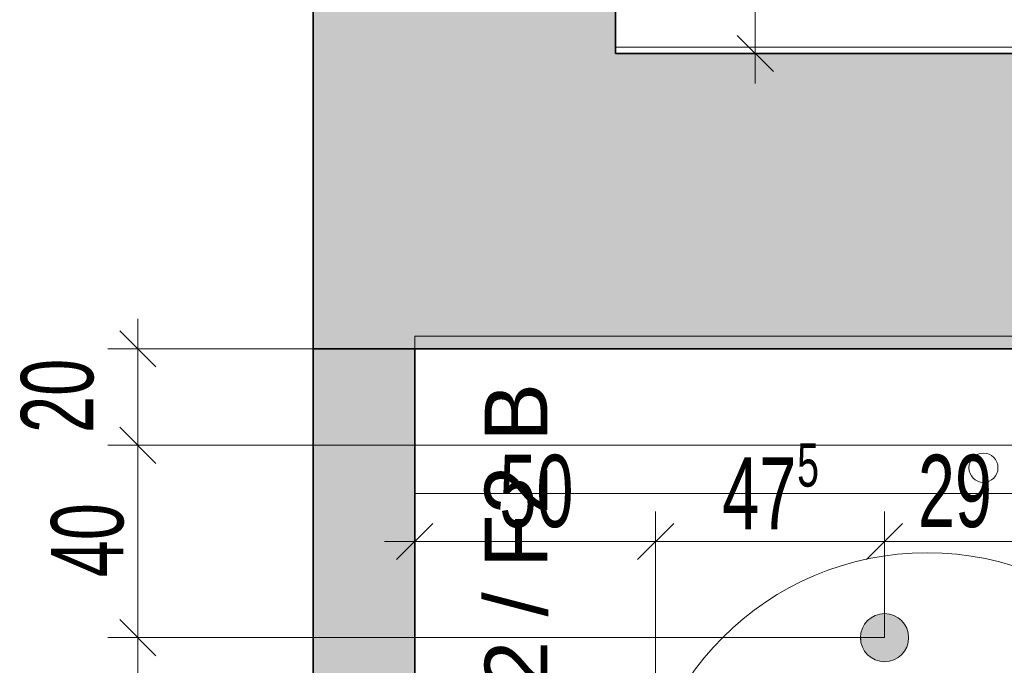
# Model space of a CAD drawing. Extents: x -321 to 526, y -52 to 542.
# Tile 21 of 56: x -180 to -139, y 200 to 227. Entities that reach past the tile are written whole.
import ezdxf
from ezdxf.lldxf.tags import DXFTag

# ---------------------------------------------------------------- set-up
doc = ezdxf.new("R2010")
doc.units = 0
doc.layers.get('0').update_dxf_attribs({"lineweight": 35})
for name, color, linetype, lineweight, true_color in [('Bereich UV Allg.', 7, 'Continuous', 18, 0xff6600), ('Bereich UV2', 3, 'Continuous', 18, 0x00ff00), ('E_449_Niederspannungsinstallationen_Stromkreise', 1, 'Continuous', 25, 0xff0000)]:
    doc.layers.add(name, color=color, linetype=linetype, lineweight=lineweight, true_color=true_color)
for name, color, linetype, lineweight in [('D-501 Deckenspiegel Beleuchtung_BM_PM_NB', 7, 'Continuous', 25), ('D-501 Deckenspiegel Gebäude', 7, 'Continuous', 25), ('D-501 Deckenspiegel Lüftung', 7, 'Continuous', 25), ('D-501 Deckenspiegel Text_Maß', 7, 'Continuous', 25)]:
    doc.layers.add(name, color=color, linetype=linetype, lineweight=lineweight)
doc.styles.get("Standard").update_dxf_attribs({"font": 'arial.ttf'})
tags = doc.linetypes.add('ALL_S17', pattern=[0.025, 0, -0.025]).pattern_tags.tags
tags[6:7] = [DXFTag(74, 4), DXFTag(75, 0), DXFTag(340, '0'), DXFTag(46, 1.0), DXFTag(50, 0.0), DXFTag(44, 0.0), DXFTag(45, 0.0)]
tags[4:5] = [DXFTag(74, 4), DXFTag(75, 0), DXFTag(340, '0'), DXFTag(46, 1.0), DXFTag(50, 0.0), DXFTag(44, 0.0), DXFTag(45, 0.0)]
tags = doc.linetypes.add('PUNKT2_S9', pattern=[0.025, 0, -0.025]).pattern_tags.tags
tags[6:7] = [DXFTag(74, 4), DXFTag(75, 0), DXFTag(340, '0'), DXFTag(46, 1.0), DXFTag(50, 0.0), DXFTag(44, 0.0), DXFTag(45, 0.0)]
tags[4:5] = [DXFTag(74, 4), DXFTag(75, 0), DXFTag(340, '0'), DXFTag(46, 1.0), DXFTag(50, 0.0), DXFTag(44, 0.0), DXFTag(45, 0.0)]

# ---------------------------------------------------------------- blocks, each defined once
blk = doc.blocks.new('Referenz-A07MYS7IRK', base_point=(-281.008, -47.122))
at = {"layer": 'D-501 Deckenspiegel Beleuchtung_BM_PM_NB', "color": 0, "lineweight": 13}
for p, q in [((-149.414, 225.878), (-149.414, 237.256)), ((-148.664, 225.128), (-150.164, 226.628)), ((-149.414, 225.878), (-150.664, 225.878)), ((-149.414, 225.878), (-148.164, 225.878)), ((-149.414, 225.878), (-149.414, 224.628))]:
    blk.add_line(p, q, dxfattribs=at)
at = {"layer": 'D-501 Deckenspiegel Gebäude', "color": 0, "lineweight": 35}
for p, q in [((-155.211, 244.151), (-155.211, 225.878)), ((-167.772, 213.614), (-167.772, 242.117)), ((-155.211, 225.878), (-133.307, 225.878)), ((-133.307, 213.614), (-167.772, 213.614)), ((-167.762, 213.614), (-167.772, 12.965)), ((-163.551, 213.614), (-167.762, 213.614)), ((-163.551, 172.694), (-163.551, 213.614))]:
    blk.add_line(p, q, dxfattribs=at)
at = {"layer": 'D-501 Deckenspiegel Gebäude', "color": 0, "lineweight": 13}
for p, q in [((-138.297, 209.614), (-163.551, 209.614)), ((-163.551, 207.614), (-138.297, 207.614))]:
    blk.add_line(p, q, dxfattribs=at)
at = {"layer": 'D-501 Deckenspiegel Gebäude', "color": 0, "linetype": 'ALL_S17', "lineweight": 13, "ltscale": 0.13}
blk.add_circle((-142.281, 193.154), 12, dxfattribs=at)
at = {"layer": 'D-501 Deckenspiegel Gebäude', "color": 0, "linetype": 'PUNKT2_S9', "lineweight": 13, "ltscale": 0.13}
blk.add_ellipse((-139.946, 208.681), major_axis=(0, -0.606), ratio=0.996667, dxfattribs=at)
at = {"layer": 'D-501 Deckenspiegel Gebäude', "color": 0, "lineweight": 13}
for points in [[(-163.269, 242.117), (-163.269, 244.473), (-157.421, 213.614)], [(-157.421, 213.614), (-163.269, 244.473), (-157.421, 244.203)], [(-157.421, 213.614), (-157.421, 244.203), (-155.967, 213.614)], [(-155.967, 213.614), (-157.421, 244.203), (-155.967, 244.137)], [(-155.967, 213.614), (-155.967, 244.137), (-155.201, 213.614)], [(-155.201, 225.878), (-155.967, 244.137), (-155.201, 244.101)], [(-155.201, 213.614), (-155.967, 244.137), (-155.201, 225.878)], [(-167.762, 213.614), (-167.762, 242.117), (-163.269, 213.614)], [(-163.269, 213.614), (-167.762, 242.117), (-163.269, 242.117)], [(-163.269, 213.614), (-163.269, 242.117), (-157.421, 213.614)], [(-155.201, 213.614), (-155.201, 225.878), (-133.297, 213.614)], [(-133.297, 213.614), (-155.201, 225.878), (-133.297, 225.878)], [(-167.772, 12.965), (-167.772, 213.614), (-163.551, 12.965)], [(-163.551, 172.694), (-167.772, 213.614), (-163.551, 213.614)], [(-163.551, 12.965), (-167.772, 213.614), (-163.551, 18.97)], [(-163.551, 18.97), (-167.772, 213.614), (-163.551, 169.495)], [(-163.551, 169.495), (-167.772, 213.614), (-163.551, 172.694)]]:
    blk.add_solid(points, dxfattribs=at)
at = {"layer": 'D-501 Deckenspiegel Lüftung', "color": 0, "lineweight": 13}
blk.add_circle((-144.051, 201.629), 1, dxfattribs=at)
for points in [[(-144.758, 200.922), (-144.817, 202.272), (-144.758, 202.331)], [(-144.694, 200.867), (-144.758, 202.331), (-144.694, 202.395)], [(-144.758, 200.922), (-144.758, 202.331), (-144.694, 200.867)], [(-144.639, 200.82), (-144.694, 202.395), (-144.639, 202.434)], [(-144.694, 200.867), (-144.694, 202.395), (-144.639, 200.82)], [(-144.551, 200.766), (-144.639, 202.434), (-144.551, 202.495)], [(-144.639, 200.82), (-144.639, 202.434), (-144.551, 200.766)], [(-144.505, 200.738), (-144.551, 202.495), (-144.505, 202.517)], [(-144.551, 200.766), (-144.551, 202.495), (-144.505, 200.738)], [(-144.393, 200.692), (-144.505, 202.517), (-144.393, 202.569)], [(-144.505, 200.738), (-144.505, 202.517), (-144.393, 200.692)], [(-144.36, 200.678), (-144.393, 202.569), (-144.36, 202.578)], [(-144.393, 200.692), (-144.393, 202.569), (-144.36, 200.678)], [(-144.225, 200.646), (-144.36, 202.578), (-144.225, 202.614)], [(-144.36, 200.678), (-144.36, 202.578), (-144.225, 200.646)], [(-144.207, 200.642), (-144.225, 202.614), (-144.207, 202.616)], [(-144.225, 200.646), (-144.225, 202.614), (-144.207, 200.642)], [(-144.051, 200.629), (-144.207, 202.616), (-144.051, 202.629)], [(-144.207, 200.642), (-144.207, 202.616), (-144.051, 200.629)], [(-144.051, 200.629), (-144.051, 202.629), (-143.877, 200.644)], [(-143.877, 200.644), (-144.051, 202.629), (-143.877, 202.614)], [(-143.877, 200.644), (-143.877, 202.614), (-143.709, 200.69)], [(-143.709, 200.69), (-143.877, 202.614), (-143.709, 202.569)], [(-143.709, 200.69), (-143.709, 202.569), (-143.551, 200.763)], [(-143.551, 200.763), (-143.709, 202.569), (-143.551, 202.495)], [(-143.551, 200.763), (-143.551, 202.495), (-143.408, 200.863)], [(-143.408, 200.863), (-143.551, 202.495), (-143.408, 202.395)], [(-143.408, 200.863), (-143.408, 202.395), (-143.285, 200.986)], [(-143.285, 200.986), (-143.408, 202.395), (-143.285, 202.272)], [(-145.002, 201.32), (-145.036, 201.803), (-145.002, 201.929)], [(-144.991, 201.293), (-145.002, 201.929), (-144.991, 201.971)], [(-145.002, 201.32), (-145.002, 201.929), (-144.991, 201.293)], [(-144.942, 201.175), (-144.991, 201.971), (-144.942, 202.076)], [(-144.991, 201.293), (-144.991, 201.971), (-144.942, 201.175)], [(-144.917, 201.134), (-144.942, 202.076), (-144.917, 202.129)], [(-144.942, 201.175), (-144.942, 202.076), (-144.917, 201.134)], [(-144.86, 201.041), (-144.917, 202.129), (-144.86, 202.211)], [(-144.917, 201.134), (-144.917, 202.129), (-144.86, 201.041)], [(-144.817, 200.991), (-144.86, 202.211), (-144.817, 202.272)], [(-144.86, 201.041), (-144.86, 202.211), (-144.817, 200.991)], [(-144.817, 200.991), (-144.817, 202.272), (-144.758, 200.922)], [(-143.285, 200.986), (-143.285, 202.272), (-143.185, 201.129)], [(-143.185, 201.129), (-143.285, 202.272), (-143.185, 202.129)], [(-143.185, 201.129), (-143.185, 202.129), (-143.111, 201.287)], [(-143.111, 201.287), (-143.185, 202.129), (-143.111, 201.971)], [(-143.111, 201.287), (-143.111, 201.971), (-143.066, 201.456)], [(-143.066, 201.456), (-143.111, 201.971), (-143.066, 201.803)], [(-145.039, 201.473), (-145.051, 201.629), (-145.039, 201.771)], [(-145.036, 201.461), (-145.039, 201.771), (-145.036, 201.803)], [(-145.039, 201.473), (-145.039, 201.771), (-145.036, 201.461)], [(-145.036, 201.461), (-145.036, 201.803), (-145.002, 201.32)], [(-143.066, 201.456), (-143.066, 201.803), (-143.051, 201.629)]]:
    blk.add_solid(points, dxfattribs=at)
at = {"layer": 'D-501 Deckenspiegel Text_Maß', "color": 0, "lineweight": 13}
for p, q in [((-175.044, 213.614), (-175.044, 214.864)), ((-174.294, 212.864), (-175.794, 214.364)), ((-175.044, 213.614), (-176.294, 213.614)), ((-175.044, 213.614), (-173.794, 213.614)), ((-175.044, 209.614), (-175.044, 213.614)), ((-174.294, 208.864), (-175.794, 210.364)), ((-175.044, 209.614), (-176.294, 209.614)), ((-175.044, 209.614), (-173.794, 209.614)), ((-175.044, 201.629), (-175.044, 209.614)), ((-163.551, 205.619), (-163.551, 206.869)), ((-153.551, 205.619), (-153.551, 206.869)), ((-144.051, 205.619), (-144.051, 206.869)), ((-164.301, 204.869), (-162.801, 206.369)), ((-154.301, 204.869), (-152.801, 206.369)), ((-144.801, 204.869), (-143.301, 206.369)), ((-163.551, 205.619), (-164.801, 205.619)), ((-163.551, 205.619), (-163.551, 204.369)), ((-163.551, 205.619), (-153.551, 205.619)), ((-153.551, 205.619), (-153.551, 204.369)), ((-153.551, 205.619), (-144.051, 205.619)), ((-144.051, 205.619), (-144.051, 204.369)), ((-144.051, 205.619), (-138.297, 205.619)), ((-174.294, 200.879), (-175.794, 202.379)), ((-175.044, 201.629), (-176.294, 201.629)), ((-175.044, 201.629), (-173.794, 201.629)), ((-175.044, 182.654), (-175.044, 201.629))]:
    blk.add_line(p, q, dxfattribs=at)
at = {"layer": 'D-501 Deckenspiegel Text_Maß', "color": 0, "linetype": 'PUNKT2_S9', "lineweight": 13, "ltscale": 0.13}
for p, q in [((-175.044, 213.614), (-163.551, 213.614)), ((-175.044, 209.614), (-163.551, 209.614)), ((-153.551, 205.619), (-153.551, 182.654)), ((-144.051, 205.619), (-144.051, 201.629)), ((-175.044, 201.629), (-144.051, 201.629))]:
    blk.add_line(p, q, dxfattribs=at)
at = {"layer": 'D-501 Deckenspiegel Text_Maß', "color": 0, "lineweight": -2, "char_height": 3, "attachment_point": 1, "rotation": 90}
for s, insert in [('{\\W0.66;\\fArial;20}', (-179.893, 210.127)), ('{\\W0.66;\\fArial;40}', (-178.643, 204.135))]:
    blk.add_mtext(s, dxfattribs=dict(at, insert=insert))
at = {"layer": 'D-501 Deckenspiegel Text_Maß', "color": 0, "lineweight": -2, "attachment_point": 1}
for s, insert, char_height in [('{\\W0.65;\\fArial;5}', (-147.68, 209.697), 1.8), ('{\\W0.66;\\fArial;50}', (-160.038, 209.218), 3), ('{\\W0.66;\\fArial;29}', (-142.667, 209.218), 3), ('{\\W0.66;\\fArial;47}', (-150.787, 209.119), 3)]:
    blk.add_mtext(s, dxfattribs=dict(at, insert=insert, char_height=char_height))
blk = doc.blocks.new('Polylinie-A07MYS7URK', base_point=(-155.211, 226.139))
at = {"color": 0, "linetype": 'ByBlock', "lineweight": -2, "ltscale": 0.18}
for p, q in [((-155.211, 226.139), (-155.211, 287.177)), ((45.34, 226.139), (-155.211, 226.139))]:
    blk.add_line(p, q, dxfattribs=at)
blk = doc.blocks.new('Polylinie-A07MYS7WRK', base_point=(-163.55, 14.211))
at = {"color": 0, "linetype": 'ByBlock', "lineweight": -2, "ltscale": 0.18}
for p, q in [((-163.55, 214.137), (-27.179, 214.137)), ((-163.55, 19.505), (-163.55, 214.137))]:
    blk.add_line(p, q, dxfattribs=at)
blk = doc.blocks.new('Bauteilbeschriftung-A07MYSI8RK', base_point=(-160.646, 192.358))
at = {"color": 0, "linetype": 'ByBlock', "lineweight": -2, "ltscale": 0.25, "insert": (-160.646, 193.224), "char_height": 2.6, "attachment_point": 1, "rotation": 90}
blk.add_mtext('{\\fArial;UV-2 / F2 B}', dxfattribs=at)

msp = doc.modelspace()

# ---------------------------------------------------------------- block references
at = {"color": 251, "lineweight": 25, "ltscale": 0.25, "true_color": 0x585858}
msp.add_blockref('Referenz-A07MYS7IRK', (-281.008, -47.122), dxfattribs=at)
at = {"layer": 'Bereich UV Allg.', "ltscale": 0.18}
msp.add_blockref('Polylinie-A07MYS7URK', (-155.211, 226.139), dxfattribs=at)
at = {"layer": 'Bereich UV2', "ltscale": 0.18}
msp.add_blockref('Polylinie-A07MYS7WRK', (-163.55, 14.211), dxfattribs=at)
at = {"layer": 'E_449_Niederspannungsinstallationen_Stromkreise', "ltscale": 0.25}
msp.add_blockref('Bauteilbeschriftung-A07MYSI8RK', (-160.646, 192.358), dxfattribs=at)

doc.saveas('drawing.dxf')
